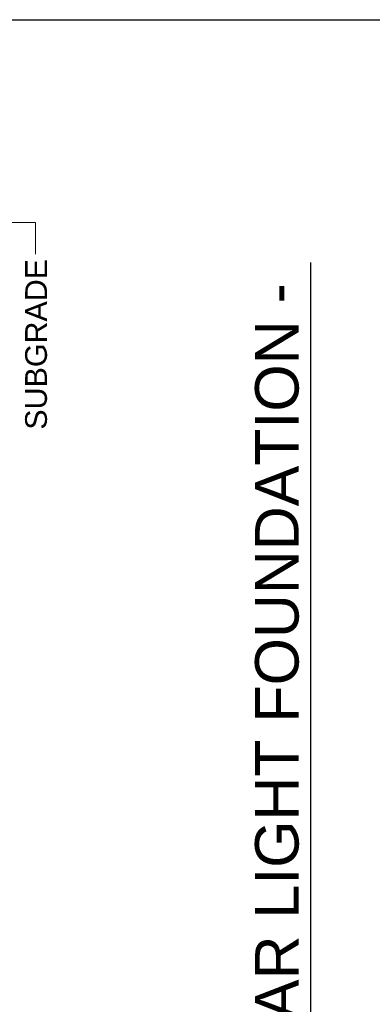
# Model space of a CAD drawing. Header units: inches. Extents: x 0 to 21.3, y 0 to 11.
# Tile 5 of 7: x 2.7 to 4.3, y 6.8 to 11. Entities that reach past the tile are written whole.
import ezdxf
from ezdxf.enums import TextEntityAlignment as Align

# ---------------------------------------------------------------- set-up
doc = ezdxf.new("R2010")
doc.units = ezdxf.units.IN
doc.header["$LTSCALE"] = 0.5
doc.header["$MEASUREMENT"] = 0
doc.layers.add('G-ANNO-TEXT', color=7, linetype='CONTINUOUS')
doc.layers.add('G-ANNO-TTLB', color=7, linetype='CONTINUOUS')
doc.styles.add('00-E-TITLE-1_1', font='arial.ttf', dxfattribs={"height": 0.1875})
doc.styles.add('01-E-BLDG-1_1', font='arial.ttf', dxfattribs={"height": 0.09375})
doc.dimstyles.new('01-E-BLDG-1_1', dxfattribs={"dimtxt": 0.09375, "dimasz": 0.125, "dimexe": 0.0625, "dimexo": 0.0625, "dimgap": 0.0625, "dimtad": 1, "dimdec": 4, "dimzin": 3, "dimdsep": 46, "dimlunit": 4, "dimtxsty": '01-E-BLDG-1_1', "dimcen": 0.0625, "dimclrd": 1, "dimclre": 1, "dimclrt": 256, "dimazin": 0, "dimtfac": 1, "dimtdec": 4, "dimtmove": 1, "dimatfit": 3, "dimfxl": 1, "dimfrac": 2, "dimtolj": 1, "dimtzin": 3, "dimlwd": 0, "dimlwe": 0, "dimarcsym": 0})

msp = doc.modelspace()

# ---------------------------------------------------------------- linework, layer by layer
at = {"layer": 'G-ANNO-TEXT', "linetype": 'Continuous', "lineweight": 30}
msp.add_line((3.984577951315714, 2.629340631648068), (3.984577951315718, 9.954986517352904), dxfattribs=at)
at = {"layer": 'G-ANNO-TTLB'}
msp.add_lwpolyline([(2.131628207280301e-14, 11.00000000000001), (8.500000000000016, 10.99999999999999), (8.499999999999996, -1.021405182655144e-14), (-3.552713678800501e-15, 7.549516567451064e-15)], close=True, dxfattribs=at)

# ---------------------------------------------------------------- texts
at = {"layer": 'G-ANNO-TEXT', "style": '00-E-TITLE-1_1'}
msp.add_text('RUNWAY THRESHOLD WING BAR LIGHT FOUNDATION - ', height=0.1875, rotation=90, dxfattribs=at).set_placement((3.988906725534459, 2.808353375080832), align=Align.BOTTOM_LEFT)
at = {"layer": 'G-ANNO-TEXT', "insert": (2.755100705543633, 9.234879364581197), "char_height": 0.09375, "width": 0.7863753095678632, "attachment_point": 1, "rotation": 89.99999999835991, "style": '01-E-BLDG-1_1'}
msp.add_mtext('SUBGRADE', dxfattribs=at)

# ---------------------------------------------------------------- leaders
at = {"layer": 'G-ANNO-TEXT'}
msp.add_leader([(2.277173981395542, 10.12725967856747), (2.799921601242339, 10.12725967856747), (2.799921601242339, 9.990079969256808)], dimstyle='01-E-BLDG-1_1', override={"dimldrblk": 'None'}, dxfattribs=at)

doc.saveas('drawing.dxf')
